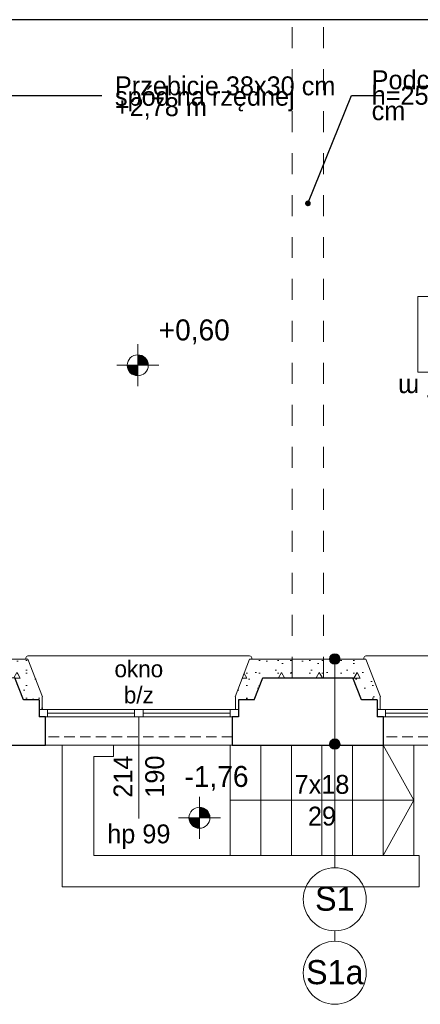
# Model space of a CAD drawing. Extents: x -145259 to -66341, y -2316 to 227384.
# Tile 26 of 143: x -87064 to -83247, y 44905 to 54284. Entities that reach past the tile are written whole.
import ezdxf

# ---------------------------------------------------------------- set-up
doc = ezdxf.new("R2010")
doc.units = 0
doc.header["$MEASUREMENT"] = 0
doc.linetypes.add('Krawędzie ukryte', pattern=[150, 100, -50])
doc.linetypes.add('Przerywana', pattern=[400, 200, -200])
for name, color, linetype in [('Arch ocieplenie', 7, 'Continuous'), ('Arch opisy', 7, 'Continuous'), ('INWENT RZĘDNE', 7, 'Continuous')]:
    doc.layers.add(name, color=color, linetype=linetype)
for name, color, linetype, lineweight in [('Arch ocieplenie_Nr_Pióra__21', 7, 'Continuous', 13), ('Arch opisy okien_Nr_Pióra__21', 7, 'Continuous', 13), ('Arch opisy_Nr_Pióra__1', 7, 'Continuous', 25), ('Arch opisy_Nr_Pióra__21', 7, 'Continuous', 13), ('INWENT OPISY_Nr_Pióra__21', 7, 'Continuous', 13), ('INWENT RZĘDNE_Nr_Pióra__21', 7, 'Continuous', 13), ('INWENT STROPY_Nr_Pióra__21', 7, 'Continuous', 13), ('INWENT. OKNA_Nr_Pióra__21', 7, 'Continuous', 13), ('INWENT.ŚCIANY_Nr_Pióra__1', 7, 'Continuous', 25), ('INWENT.ŚCIANY_Nr_Pióra__21', 7, 'Continuous', 13), ('Istniejące schody_Nr_Pióra__21', 7, 'Continuous', 13)]:
    doc.layers.add(name, color=color, linetype=linetype, lineweight=lineweight)
doc.styles.add('GENERATED_STYLE_2', font='txt')
doc.styles.add('GENERATED_STYLE_4', font='txt')
doc.styles.add('GENERATED_STYLE_6', font='txt')
doc.styles.add('GENERATED_STYLE_7', font='txt')
doc.styles.add('GENERATED_STYLE_8', font='txt')
doc.dimstyles.new('GENERATED_STYLE__9', dxfattribs={"dimtxt": 0.18, "dimasz": 109.44, "dimexe": 0.18, "dimexo": 0.0625, "dimgap": 0.09, "dimtad": 0, "dimtih": 1, "dimtoh": 1, "dimdec": 4, "dimzin": 0, "dimdsep": 46, "dimcen": 0.09, "dimadec": 0, "dimazin": 0, "dimtfac": 1, "dimtdec": 4, "dimtmove": 0, "dimatfit": 3, "dimldrblk": 'ARROWHEAD_11', "dimfxl": 0, "dimtolj": 1, "dimtzin": 0, "dimarcsym": 0})
pattern_1 = [(0, (0, 0), (0, 623.5383), [60, -300]), (0, (180, 311.8), (0, 623.5383), [60, -300]), (60, (0, 0), (-540, 311.769), [60, -300]), (60, (360, 0), (-540, 311.769), [60, -300]), (120, (60, 0), (540, 311.769), [60, -300]), (120, (420, 0), (540, 311.769), [60, -300]), (0, (0, 60), (0, 120), [0, -120, 0, -180]), (45, (60, 60), (-84.85282, 84.85282), [0, -90, 0, -150])]

# ---------------------------------------------------------------- blocks, each defined once
blk = doc.blocks.new('Ściana_155', base_point=(-87478.7, 48013.6))
at = {"layer": 'Arch ocieplenie_Nr_Pióra__21', "linetype": 'Continuous'}
h = blk.add_hatch(dxfattribs=at)
h.set_pattern_fill('Structural_Concrete', color=256, style=0, pattern_type=2)
h.set_pattern_definition(pattern_1)
h.paths.add_polyline_path([(-87478.7, 48013.6), (-87108.7, 48013.6), (-86984.7, 48193.6), (-87428.7, 48193.6)], flags=0)
for p, q in [((-86984.7, 48193.6), (-87428.7, 48193.6)), ((-87478.7, 48013.6), (-87108.7, 48013.6))]:
    blk.add_line(p, q, dxfattribs=at)
blk = doc.blocks.new('Ściana_156', base_point=(-87108.7, 48013.6))
at = {"layer": 'Arch ocieplenie_Nr_Pióra__21', "linetype": 'Continuous'}
h = blk.add_hatch(dxfattribs=at)
h.set_pattern_fill('Structural_Concrete', color=256, style=0, pattern_type=2)
h.set_pattern_definition(pattern_1)
h.paths.add_polyline_path([(-87108.7, 48013.6), (-87028.7, 47803.6), (-86847.5, 47833.6), (-86984.7, 48193.6)], flags=0)
for p, q in [((-86847.5, 47833.6), (-86984.7, 48193.6)), ((-87108.7, 48013.6), (-87028.7, 47803.6))]:
    blk.add_line(p, q, dxfattribs=at)
blk = doc.blocks.new('Ściana_157', base_point=(-87028.7, 47803.6))
at = {"layer": 'Arch ocieplenie_Nr_Pióra__21', "linetype": 'Continuous'}
h = blk.add_hatch(dxfattribs=at)
h.set_pattern_fill('Structural_Concrete', color=256, style=0, pattern_type=2)
h.set_pattern_definition(pattern_1)
h.paths.add_polyline_path([(-87028.7, 47803.6), (-86878.7, 47803.6), (-86848.7, 47833.6), (-86847.5, 47833.6)], flags=0)
for p, q in [((-86848.7, 47833.6), (-86847.5, 47833.6)), ((-87028.7, 47803.6), (-86878.7, 47803.6))]:
    blk.add_line(p, q, dxfattribs=at)
blk = doc.blocks.new('Ściana_158', base_point=(-86878.7, 47803.6))
at = {"layer": 'Arch ocieplenie_Nr_Pióra__21', "linetype": 'Continuous'}
h = blk.add_hatch(dxfattribs=at)
h.set_pattern_fill('Structural_Concrete', color=256, style=0, pattern_type=2)
h.set_pattern_definition(pattern_1)
h.paths.add_polyline_path([(-86878.7, 47803.6), (-86878.7, 47713.6), (-86848.7, 47713.6), (-86848.7, 47833.6)], flags=0)
for p, q in [((-86848.7, 47713.6), (-86848.7, 47833.6)), ((-86878.7, 47803.6), (-86878.7, 47713.6)), ((-86878.7, 47713.6), (-86848.7, 47713.6))]:
    blk.add_line(p, q, dxfattribs=at)
blk = doc.blocks.new('Ściana_159', base_point=(-84318.7, 48013.6))
at = {"layer": 'Arch ocieplenie_Nr_Pióra__21', "linetype": 'Continuous'}
h = blk.add_hatch(dxfattribs=at)
h.set_pattern_fill('Structural_Concrete', color=256, style=0, pattern_type=2)
h.set_pattern_definition(pattern_1)
h.paths.add_polyline_path([(-84318.7, 48193.6), (-84872.8, 48193.6), (-84748.7, 48013.6), (-84318.7, 48013.6)], flags=0)
for p, q in [((-84318.7, 48193.6), (-84872.8, 48193.6)), ((-84748.7, 48013.6), (-84318.7, 48013.6))]:
    blk.add_line(p, q, dxfattribs=at)
blk = doc.blocks.new('Ściana_160', base_point=(-84748.7, 48013.6))
at = {"layer": 'Arch ocieplenie_Nr_Pióra__21', "linetype": 'Continuous'}
h = blk.add_hatch(dxfattribs=at)
h.set_pattern_fill('Structural_Concrete', color=256, style=0, pattern_type=2)
h.set_pattern_definition(pattern_1)
h.paths.add_polyline_path([(-84872.8, 48193.6), (-85009.9, 47833.6), (-84828.7, 47803.6), (-84748.7, 48013.6)], flags=0)
for p, q in [((-84872.8, 48193.6), (-85009.9, 47833.6)), ((-84828.7, 47803.6), (-84748.7, 48013.6))]:
    blk.add_line(p, q, dxfattribs=at)
blk = doc.blocks.new('Ściana_161', base_point=(-84828.7, 47803.6))
at = {"layer": 'Arch ocieplenie_Nr_Pióra__21', "linetype": 'Continuous'}
h = blk.add_hatch(dxfattribs=at)
h.set_pattern_fill('Structural_Concrete', color=256, style=0, pattern_type=2)
h.set_pattern_definition(pattern_1)
h.paths.add_polyline_path([(-85009.9, 47833.6), (-85008.7, 47833.6), (-84978.7, 47803.6), (-84828.7, 47803.6)], flags=0)
for p, q in [((-85009.9, 47833.6), (-85008.7, 47833.6)), ((-84978.7, 47803.6), (-84828.7, 47803.6))]:
    blk.add_line(p, q, dxfattribs=at)
blk = doc.blocks.new('Ściana_162', base_point=(-84978.7, 47803.6))
at = {"layer": 'Arch ocieplenie_Nr_Pióra__21', "linetype": 'Continuous'}
h = blk.add_hatch(dxfattribs=at)
h.set_pattern_fill('Structural_Concrete', color=256, style=0, pattern_type=2)
h.set_pattern_definition(pattern_1)
h.paths.add_polyline_path([(-85008.7, 47833.6), (-85008.7, 47713.6), (-84978.7, 47713.6), (-84978.7, 47803.6)], flags=0)
for p, q in [((-85008.7, 47833.6), (-85008.7, 47713.6)), ((-84978.7, 47713.6), (-84978.7, 47803.6)), ((-85008.7, 47713.6), (-84978.7, 47713.6))]:
    blk.add_line(p, q, dxfattribs=at)
blk = doc.blocks.new('Ściana_163', base_point=(-84318.7, 48013.6))
at = {"layer": 'Arch ocieplenie_Nr_Pióra__21', "linetype": 'Continuous'}
h = blk.add_hatch(dxfattribs=at)
h.set_pattern_fill('Structural_Concrete', color=256, style=0, pattern_type=2)
h.set_pattern_definition(pattern_1)
h.paths.add_polyline_path([(-84318.7, 48013.6), (-83888.7, 48013.6), (-83764.7, 48193.6), (-84318.7, 48193.6)], flags=0)
for p, q in [((-83764.7, 48193.6), (-84318.7, 48193.6)), ((-84318.7, 48013.6), (-83888.7, 48013.6))]:
    blk.add_line(p, q, dxfattribs=at)
blk = doc.blocks.new('Ściana_164', base_point=(-83888.7, 48013.6))
at = {"layer": 'Arch ocieplenie_Nr_Pióra__21', "linetype": 'Continuous'}
h = blk.add_hatch(dxfattribs=at)
h.set_pattern_fill('Structural_Concrete', color=256, style=0, pattern_type=2)
h.set_pattern_definition(pattern_1)
h.paths.add_polyline_path([(-83888.7, 48013.6), (-83808.7, 47803.6), (-83627.5, 47833.6), (-83764.7, 48193.6)], flags=0)
for p, q in [((-83627.5, 47833.6), (-83764.7, 48193.6)), ((-83888.7, 48013.6), (-83808.7, 47803.6))]:
    blk.add_line(p, q, dxfattribs=at)
blk = doc.blocks.new('Ściana_165', base_point=(-83808.7, 47803.6))
at = {"layer": 'Arch ocieplenie_Nr_Pióra__21', "linetype": 'Continuous'}
h = blk.add_hatch(dxfattribs=at)
h.set_pattern_fill('Structural_Concrete', color=256, style=0, pattern_type=2)
h.set_pattern_definition(pattern_1)
h.paths.add_polyline_path([(-83808.7, 47803.6), (-83658.7, 47803.6), (-83628.7, 47833.6), (-83627.5, 47833.6)], flags=0)
for p, q in [((-83628.7, 47833.6), (-83627.5, 47833.6)), ((-83808.7, 47803.6), (-83658.7, 47803.6))]:
    blk.add_line(p, q, dxfattribs=at)
blk = doc.blocks.new('Ściana_166', base_point=(-83658.7, 47803.6))
at = {"layer": 'Arch ocieplenie_Nr_Pióra__21', "linetype": 'Continuous'}
h = blk.add_hatch(dxfattribs=at)
h.set_pattern_fill('Structural_Concrete', color=256, style=0, pattern_type=2)
h.set_pattern_definition(pattern_1)
h.paths.add_polyline_path([(-83658.7, 47803.6), (-83658.7, 47713.6), (-83628.7, 47713.6), (-83628.7, 47833.6)], flags=0)
for p, q in [((-83628.7, 47713.6), (-83628.7, 47833.6)), ((-83658.7, 47803.6), (-83658.7, 47713.6)), ((-83658.7, 47713.6), (-83628.7, 47713.6))]:
    blk.add_line(p, q, dxfattribs=at)
blk = doc.blocks.new('Linia_10', base_point=(-84061.7, 47383.6))
at = {"layer": 'Arch opisy_Nr_Pióra__21', "linetype": 'Continuous'}
blk.add_line((-84061.7, 47383.6), (-84061.7, 46204.6), dxfattribs=at)
blk.add_circle((-84061.7, 45904.6), 300, dxfattribs=at)
blk = doc.blocks.new('Linia_11', base_point=(-84061.7, 48193.6))
at = {"layer": 'Arch opisy_Nr_Pióra__21', "linetype": 'Continuous'}
for points in [[(-84011.7, 48193.6), (-84015.5, 48212.7), (-84026.4, 48229), (-84042.6, 48239.8), (-84061.7, 48243.6), (-84080.8, 48239.8), (-84097.1, 48229), (-84107.9, 48212.7), (-84111.7, 48193.6), (-84107.9, 48174.5), (-84097.1, 48158.2), (-84080.8, 48147.4), (-84061.7, 48143.6), (-84042.6, 48147.4), (-84026.4, 48158.2), (-84015.5, 48174.5)], [(-84011.7, 47383.6), (-84015.5, 47402.7), (-84026.4, 47419), (-84042.6, 47429.8), (-84061.7, 47433.6), (-84080.8, 47429.8), (-84097.1, 47419), (-84107.9, 47402.7), (-84111.7, 47383.6), (-84107.9, 47364.5), (-84097.1, 47348.2), (-84080.8, 47337.4), (-84061.7, 47333.6), (-84042.6, 47337.4), (-84026.4, 47348.2), (-84015.5, 47364.5)]]:
    blk.add_hatch(color=256, dxfattribs=at).paths.add_polyline_path(points, flags=0)
blk.add_line((-84061.7, 48143.6), (-84061.7, 47433.6), dxfattribs=at)
for centre in [(-84061.7, 48193.6), (-84061.7, 47383.6)]:
    blk.add_circle(centre, 50, dxfattribs=at)
blk = doc.blocks.new('Linia_31', base_point=(-84061.7, 45904.6))
at = {"layer": 'Arch opisy_Nr_Pióra__21', "linetype": 'Continuous'}
blk.add_line((-84061.7, 45604.6), (-84061.7, 45504.6), dxfattribs=at)
for centre in [(-84061.7, 45904.6), (-84061.7, 45204.6)]:
    blk.add_circle(centre, 300, dxfattribs=at)
blk = doc.blocks.new('Koty wysokościowe_2', base_point=(-85938.9, 50991.4))
at = {"layer": 'INWENT RZĘDNE_Nr_Pióra__21', "linetype": 'Continuous'}
for points in [[(-85938.9, 50991.4), (-85838.9, 50991.4), (-85846.5, 51029.7), (-85868.2, 51062.1), (-85900.6, 51083.8), (-85938.9, 51091.4)], [(-85938.9, 50991.4), (-86038.9, 50991.4), (-86031.3, 50953.1), (-86009.6, 50920.7), (-85977.2, 50899), (-85938.9, 50891.4)]]:
    blk.add_hatch(color=256, dxfattribs=at).paths.add_polyline_path(points, flags=0)
for p, q in [((-85938.9, 50791.4), (-85938.9, 51191.4)), ((-86138.9, 50991.4), (-85738.9, 50991.4))]:
    blk.add_line(p, q, dxfattribs=at)
blk.add_circle((-85938.9, 50991.4), 100, dxfattribs=at)
at = {"layer": 'INWENT RZĘDNE_Nr_Pióra__21', "insert": (-85738.9, 51191.4), "char_height": 200, "attachment_point": 7, "style": 'GENERATED_STYLE_2'}
blk.add_mtext('{+0,60}', dxfattribs=at)
blk = doc.blocks.new('Koty wysokościowe_9', base_point=(-85351.2, 46681.6))
at = {"layer": 'INWENT RZĘDNE_Nr_Pióra__21', "linetype": 'Continuous'}
for points in [[(-85351.2, 46681.6), (-85251.2, 46681.6), (-85258.8, 46719.8), (-85280.5, 46752.3), (-85312.9, 46774), (-85351.2, 46781.6)], [(-85351.2, 46681.6), (-85451.2, 46681.6), (-85443.6, 46643.3), (-85421.9, 46610.9), (-85389.5, 46589.2), (-85351.2, 46581.6)]]:
    blk.add_hatch(color=256, dxfattribs=at).paths.add_polyline_path(points, flags=0)
for p, q in [((-85351.2, 46481.6), (-85351.2, 46881.6)), ((-85551.2, 46681.6), (-85151.2, 46681.6))]:
    blk.add_line(p, q, dxfattribs=at)
blk.add_circle((-85351.2, 46681.6), 100, dxfattribs=at)
at = {"layer": 'INWENT RZĘDNE_Nr_Pióra__21', "insert": (-85493.1, 46938.1), "char_height": 200, "attachment_point": 7, "style": 'GENERATED_STYLE_2'}
blk.add_mtext('{-1,76}', dxfattribs=at)
blk = doc.blocks.new('ARROWHEAD_11')
at = {"color": 0, "linetype": 'Continuous', "lineweight": 0}
blk.add_line((0, 0), (-1, 0), dxfattribs=at)
at = {"color": 0, "linetype": 'Continuous', "lineweight": 0, "const_width": 0.25, "flags": 128}
blk.add_lwpolyline([(-0.125, 0, 1), (0.125, 0, 1)], format="xyb", close=True, dxfattribs=at)

msp = doc.modelspace()

# ---------------------------------------------------------------- linework, layer by layer
at = {"layer": 'Arch opisy_Nr_Pióra__21', "linetype": 'Continuous'}
for p, q in [((-83269.4, 51645.6), (-83269.4, 50925.6)), ((-82069.4, 51645.6), (-83269.4, 51645.6)), ((-83269.4, 50925.6), (-82069.4, 50925.6))]:
    msp.add_line(p, q, dxfattribs=at)
at = {"layer": 'INWENT OPISY_Nr_Pióra__21', "linetype": 'Continuous'}
msp.add_line((-85928.7, 47643.6), (-85928.7, 46673.6), dxfattribs=at)
at = {"layer": 'INWENT STROPY_Nr_Pióra__21', "linetype": 'Przerywana'}
for p, q in [((-84468.7, 48013.6), (-84468.7, 54283.6)), ((-84168.7, 48013.6), (-84168.7, 54283.6))]:
    msp.add_line(p, q, dxfattribs=at)
at = {"layer": 'INWENT. OKNA_Nr_Pióra__21', "linetype": 'Continuous'}
for p, q in [((-86984.7, 48223.6), (-84872.8, 48223.6)), ((-83764.7, 48223.6), (-81652.8, 48223.6)), ((-87004.7, 48203.6), (-87004.7, 48193.6)), ((-84852.8, 48203.6), (-84852.8, 48193.6)), ((-83784.7, 48203.6), (-83784.7, 48193.6)), ((-84978.7, 47713.6), (-86878.7, 47713.6)), ((-86798.7, 47713.6), (-86798.7, 47643.6)), ((-85968.7, 47678.6), (-86798.7, 47678.6)), ((-85968.7, 47713.6), (-85968.7, 47643.6)), ((-85888.7, 47713.6), (-85888.7, 47643.6)), ((-85058.7, 47678.6), (-85888.7, 47678.6)), ((-85058.7, 47713.6), (-85058.7, 47643.6)), ((-81758.7, 47713.6), (-83658.7, 47713.6)), ((-83578.7, 47713.6), (-83578.7, 47643.6)), ((-82748.7, 47678.6), (-83578.7, 47678.6)), ((-86878.7, 47643.6), (-84978.7, 47643.6)), ((-83658.7, 47643.6), (-81758.7, 47643.6))]:
    msp.add_line(p, q, dxfattribs=at)
for centre, start, end in [((-86984.7, 48203.6), 90, 180), ((-84872.8, 48203.6), 0, 90), ((-83764.7, 48203.6), 90, 180)]:
    msp.add_arc(centre, 20, start, end, dxfattribs=at)
at = {"layer": 'INWENT.ŚCIANY_Nr_Pióra__1', "linetype": 'Continuous'}
for p, q in [((-78228.7, 54283.6), (-87478.7, 54283.6)), ((-87028.7, 47803.6), (-87108.7, 48013.6)), ((-84828.7, 47803.6), (-84748.7, 48013.6)), ((-84748.7, 48013.6), (-83888.7, 48013.6)), ((-83808.7, 47803.6), (-83888.7, 48013.6)), ((-86878.7, 47803.6), (-87028.7, 47803.6)), ((-86878.7, 47803.6), (-86878.7, 47643.6)), ((-84978.7, 47803.6), (-84978.7, 47643.6)), ((-84828.7, 47803.6), (-84978.7, 47803.6)), ((-83658.7, 47803.6), (-83808.7, 47803.6)), ((-83658.7, 47803.6), (-83658.7, 47643.6)), ((-86818.7, 47643.6), (-86878.7, 47643.6)), ((-86818.7, 47373.6), (-86818.7, 47643.6)), ((-84978.7, 47643.6), (-85038.7, 47643.6)), ((-85038.7, 47643.6), (-85038.7, 47373.6)), ((-83598.7, 47643.6), (-83658.7, 47643.6)), ((-83598.7, 47373.6), (-83598.7, 47643.6)), ((-87868.7, 47373.6), (-86818.7, 47373.6)), ((-85038.7, 47373.6), (-83598.7, 47373.6))]:
    msp.add_line(p, q, dxfattribs=at)
at = {"layer": 'INWENT.ŚCIANY_Nr_Pióra__21', "linetype": 'Krawędzie ukryte'}
for p, q in [((-85038.7, 47453.6), (-86818.7, 47453.6)), ((-81818.7, 47453.6), (-83598.7, 47453.6))]:
    msp.add_line(p, q, dxfattribs=at)
at = {"layer": 'INWENT.ŚCIANY_Nr_Pióra__21', "linetype": 'Continuous'}
for p, q in [((-85038.7, 47373.6), (-86818.7, 47373.6)), ((-86658.7, 46023.6), (-86658.7, 47373.6)), ((-86168.7, 47373.6), (-86168.7, 47263.6)), ((-81818.7, 47373.6), (-83598.7, 47373.6)), ((-86168.7, 47263.6), (-86358.7, 47263.6)), ((-86358.7, 47263.6), (-86358.7, 46323.6)), ((-86358.7, 46323.6), (-83258.7, 46323.6)), ((-83258.7, 46323.6), (-83258.7, 46023.6)), ((-83258.7, 46023.6), (-86658.7, 46023.6))]:
    msp.add_line(p, q, dxfattribs=at)
at = {"layer": 'Istniejące schody_Nr_Pióra__21', "linetype": 'Continuous'}
for p, q in [((-85058.7, 47373.6), (-85058.7, 46323.6)), ((-84767.1, 47373.6), (-84767.1, 46323.6)), ((-84475.4, 47373.6), (-84475.4, 46323.6)), ((-84183.7, 47373.6), (-84183.7, 46323.6)), ((-83892.1, 47373.6), (-83892.1, 46323.6)), ((-83600.4, 47373.6), (-83600.4, 46323.6)), ((-83308.7, 46848.6), (-83600.4, 47373.6)), ((-83308.7, 47373.6), (-83308.7, 46323.6)), ((-85058.7, 46848.6), (-83308.7, 46848.6)), ((-83308.7, 46848.6), (-83600.4, 46323.6))]:
    msp.add_line(p, q, dxfattribs=at)

# ---------------------------------------------------------------- block references
at = {"layer": 'Arch ocieplenie'}
for name, p in [('Ściana_155', (-87478.7, 48013.6)), ('Ściana_156', (-87108.7, 48013.6)), ('Ściana_160', (-84748.7, 48013.6)), ('Ściana_159', (-84318.7, 48013.6)), ('Ściana_163', (-84318.7, 48013.6)), ('Ściana_164', (-83888.7, 48013.6)), ('Ściana_157', (-87028.7, 47803.6)), ('Ściana_158', (-86878.7, 47803.6)), ('Ściana_161', (-84828.7, 47803.6)), ('Ściana_162', (-84978.7, 47803.6)), ('Ściana_165', (-83808.7, 47803.6)), ('Ściana_166', (-83658.7, 47803.6))]:
    msp.add_blockref(name, p, dxfattribs=at)
at = {"layer": 'Arch opisy', "linetype": 'Continuous'}
for name, p in [('Linia_11', (-84061.7, 48193.6)), ('Linia_10', (-84061.7, 47383.6)), ('Linia_31', (-84061.7, 45904.6))]:
    msp.add_blockref(name, p, dxfattribs=at)
at = {"layer": 'INWENT RZĘDNE'}
for name, p in [('Koty wysokościowe_2', (-85938.9, 50991.4)), ('Koty wysokościowe_9', (-85351.2, 46681.6))]:
    msp.add_blockref(name, p, dxfattribs=at)

# ---------------------------------------------------------------- texts
at = {"layer": 'Arch opisy okien_Nr_Pióra__21', "linetype": 'Continuous', "insert": (-85928.7, 48179.9), "char_height": 160, "width": 1020, "attachment_point": 2, "line_spacing_factor": 0.933591, "style": 'GENERATED_STYLE_8'}
msp.add_mtext('{okno\\Pb/z}', dxfattribs=at)
at = {"layer": 'Arch opisy_Nr_Pióra__1', "linetype": 'Continuous', "char_height": 230, "attachment_point": 2, "style": 'GENERATED_STYLE_6'}
for s, insert in [('{S1}', (-84061.7, 46026)), ('{S1a}', (-84061.7, 45326))]:
    msp.add_mtext(s, dxfattribs=dict(at, insert=insert))
at = {"layer": 'INWENT OPISY_Nr_Pióra__21', "linetype": 'Continuous', "char_height": 180}
for s, insert, width, attachment_point, line_spacing_factor, style in [('{Podciag\\Ph=25 cm}', (-83710.4, 53562.3), 803.012, 4, 0.491192, 'GENERATED_STYLE_4'), ('{Przebicie 38x30 cm \\Pspód na rzędnej +2,78 m}', (-86156.3, 53537.5), 2290.45, 4, 0.331121, 'GENERATED_STYLE_4'), ('{7x18\\P29}', (-84183.7, 47089.8), 1346.334, 2, 1.008452, 'GENERATED_STYLE_7')]:
    msp.add_mtext(s, dxfattribs=dict(at, insert=insert, width=width, attachment_point=attachment_point, line_spacing_factor=line_spacing_factor, style=style))
at = {"layer": 'INWENT OPISY_Nr_Pióra__21', "linetype": 'Continuous', "insert": (-82669.4, 50684.8), "char_height": 180, "attachment_point": 2, "rotation": 180, "style": 'GENERATED_STYLE_7'}
msp.add_mtext('{H pom. 3,37 m}', dxfattribs=at)
at = {"layer": 'INWENT OPISY_Nr_Pióra__21', "linetype": 'Continuous', "insert": (-86169.9, 47073.6), "char_height": 180, "width": 1346.334, "attachment_point": 2, "rotation": 90, "line_spacing_factor": 1.008452, "style": 'GENERATED_STYLE_7'}
msp.add_mtext('{214\\P190}', dxfattribs=at)
at = {"layer": 'INWENT OPISY_Nr_Pióra__21', "linetype": 'Continuous', "insert": (-85928.7, 46618), "char_height": 180, "attachment_point": 2, "style": 'GENERATED_STYLE_7'}
msp.add_mtext('{hp 99}', dxfattribs=at)

# ---------------------------------------------------------------- leaders
at = {"layer": 'INWENT OPISY_Nr_Pióra__21', "linetype": 'Continuous', "annotation_type": 0, "has_hookline": 1, "hookline_direction": 1}
for points, text_width in [([(-87783.3, 53562.9), (-86281.6, 53562.9)], 2237.1), ([(-84317.4, 52534.2), (-83902.7, 53562.9), (-83599.7, 53562.9)], 985.7)]:
    msp.add_leader(points, dimstyle='GENERATED_STYLE__9', dxfattribs=dict(at, text_width=text_width))

doc.saveas('drawing.dxf')
